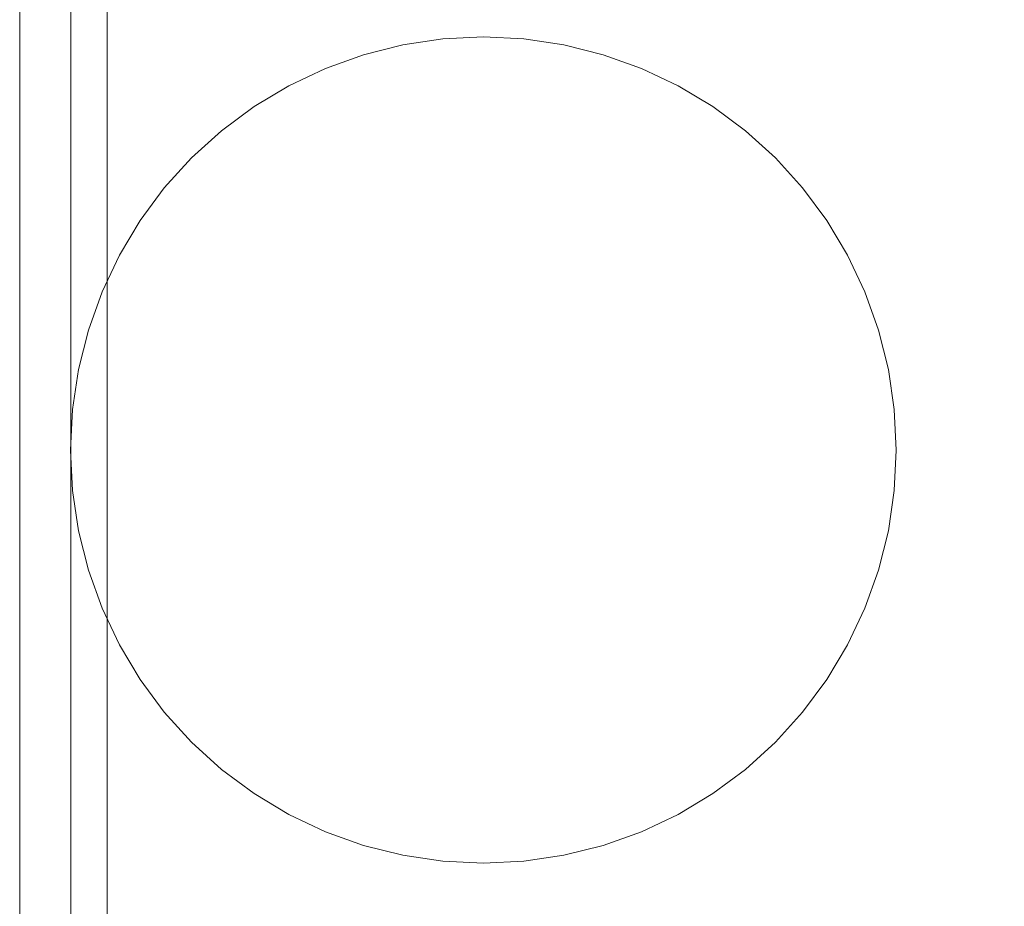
# Model space of a CAD drawing. Header units: millimetres. Extents: x -230 to 230, y -130 to 130.
# Tile 12 of 47: x -140 to -45, y -44 to 42. Entities that reach past the tile are written whole.
import ezdxf

# ---------------------------------------------------------------- set-up
doc = ezdxf.new("R2010")
doc.units = ezdxf.units.MM
doc.header["$LTSCALE"] = 25.4
doc.layers.add('Lighting-Moving Light', color=7, linetype='Continuous', lineweight=5, true_color=0x000000)

# ---------------------------------------------------------------- blocks, each defined once
blk = doc.blocks.new('Group-1')
at = {"layer": 'Lighting-Moving Light', "color": 7, "linetype": 'Continuous', "lineweight": 5, "transparency": 33554687}
for points, invisible_edges in [([(-773.662, 226.446, -25), (-773.662, 1.533, -25), (-761.075, -11.053, -25), (-761.075, 239.033, -25)], 14), ([(-503.576, 1.533, -25), (-503.576, 226.446, -25), (-761.075, 239.033, -25), (-761.075, -11.053, -25)], 14), ([(-770.152, 222.936, -116.924), (-519.672, 235.523, -116.924), (-519.672, -7.543, -116.924), (-757.565, -7.543, -116.924)], 11), ([(-773.662, 1.533, -25), (-773.662, 226.446, -25), (-778.619, 226.19, -29.957), (-778.619, 1.79, -29.957)], 10), ([(-778.619, 1.79, -108.457), (-778.619, 226.19, -108.457), (-770.152, 222.936, -116.924), (-770.152, 5.043, -116.924)], 10), ([(-778.619, 226.19, -108.457), (-778.619, 64.782, -85.881), (-778.619, 163.2, -85.881)], 11), ([(-778.619, 163.2, -55.995), (-778.619, 64.782, -55.995), (-778.619, 226.19, -29.957)], 11), ([(-778.619, 226.19, -108.457), (-778.619, 1.79, -108.457), (-778.619, 37.145, -85.881), (-778.619, 64.782, -85.881)], 10), ([(-778.619, 1.79, -29.957), (-778.619, 226.19, -29.957), (-778.619, 64.782, -55.995), (-778.619, 37.145, -55.995)], 10), ([(-770.152, 5.043, -116.924), (-770.152, 222.936, -116.924), (-757.565, -7.543, -116.924)], 10), ([(-778.619, 64.782, -85.881), (-778.619, 64.782, -55.995), (-778.619, 163.2, -55.995), (-778.619, 163.2, -85.881)], 10)]:
    blk.add_3dface(points, dxfattribs=dict(at, invisible_edges=invisible_edges))
at = {"layer": 'Lighting-Moving Light', "color": 0, "flags": 1}
for tag in ['Yoke', '3D_Symbol_Name', 'Weight', 'Weight', 'Wattage', 'Candlepower', 'Body', 'Model_Name', 'Beam_Angle', 'Field_Angle', 'Remarks', 'Beam_Angle_2', 'Field_Angle_2', 'Num_Channels', 'Frame_Size', 'Device_Type', 'FixtureID', 'Frame_Size', 'Base', 'Lens', 'Inst_Type', 'Lamp']:
    blk.add_attdef(tag, (-554.515, 111.223), '', height=0.18, dxfattribs=at)
blk = doc.blocks.new('Group-2-1')
at = {"layer": 'Lighting-Moving Light', "color": 7, "linetype": 'Continuous', "lineweight": 5, "transparency": 33554687}
for points, invisible_edges in [([(-737.605, 153.797, -457.369), (-752.54, 149.266, -457.369), (-761.969, 142.274, -457.369), (-737.605, 153.797, -457.369)], 15), ([(-705.4, 142.274, -457.369), (-737.605, 153.797, -457.369), (-761.969, 142.274, -457.369), (-705.4, 142.274, -457.369)], 15), ([(-737.605, 153.797, -460.544), (-752.54, 149.266, -460.544), (-761.969, 142.274, -460.544), (-737.605, 153.797, -460.544)], 15), ([(-705.4, 142.274, -460.544), (-737.605, 153.797, -460.544), (-761.969, 142.274, -460.544), (-705.4, 142.274, -460.544)], 15), ([(-737.605, 153.797, -457.369), (-745.296, 152.267, -457.369), (-752.54, 149.266, -457.369), (-737.605, 153.797, -457.369)], 15), ([(-737.605, 153.797, -460.544), (-745.296, 152.267, -460.544), (-752.54, 149.266, -460.544), (-737.605, 153.797, -460.544)], 15), ([(-737.605, 153.797, -457.369), (-741.488, 153.221, -457.369), (-745.296, 152.267, -457.369), (-737.605, 153.797, -457.369)], 12), ([(-737.605, 153.797, -460.544), (-741.488, 153.221, -460.544), (-745.296, 152.267, -460.544), (-737.605, 153.797, -460.544)], 12), ([(-729.764, 153.797, -457.369), (-733.684, 153.99, -457.369), (-737.605, 153.797, -457.369), (-729.764, 153.797, -457.369)], 12), ([(-729.764, 153.797, -460.544), (-733.684, 153.99, -460.544), (-737.605, 153.797, -460.544), (-729.764, 153.797, -460.544)], 12), ([(-722.073, 152.267, -457.369), (-729.764, 153.797, -457.369), (-737.605, 153.797, -457.369), (-722.073, 152.267, -457.369)], 15), ([(-705.4, 142.274, -457.369), (-722.073, 152.267, -457.369), (-737.605, 153.797, -457.369), (-705.4, 142.274, -457.369)], 15), ([(-722.073, 152.267, -460.544), (-729.764, 153.797, -460.544), (-737.605, 153.797, -460.544), (-722.073, 152.267, -460.544)], 15), ([(-705.4, 142.274, -460.544), (-722.073, 152.267, -460.544), (-737.605, 153.797, -460.544), (-705.4, 142.274, -460.544)], 15), ([(-722.073, 152.267, -457.369), (-725.881, 153.221, -457.369), (-729.764, 153.797, -457.369), (-722.073, 152.267, -457.369)], 12), ([(-722.073, 152.267, -460.544), (-725.881, 153.221, -460.544), (-729.764, 153.797, -460.544), (-722.073, 152.267, -460.544)], 12), ([(-745.296, 152.267, -457.369), (-748.992, 150.945, -457.369), (-752.54, 149.266, -457.369), (-745.296, 152.267, -457.369)], 12), ([(-745.296, 152.267, -460.544), (-748.992, 150.945, -460.544), (-752.54, 149.266, -460.544), (-745.296, 152.267, -460.544)], 12), ([(-714.829, 149.266, -457.369), (-718.377, 150.945, -457.369), (-722.073, 152.267, -457.369), (-714.829, 149.266, -457.369)], 12), ([(-705.4, 142.274, -457.369), (-714.829, 149.266, -457.369), (-722.073, 152.267, -457.369), (-705.4, 142.274, -457.369)], 15), ([(-714.829, 149.266, -460.544), (-718.377, 150.945, -460.544), (-722.073, 152.267, -460.544), (-714.829, 149.266, -460.544)], 12), ([(-705.4, 142.274, -460.544), (-714.829, 149.266, -460.544), (-722.073, 152.267, -460.544), (-705.4, 142.274, -460.544)], 15), ([(-752.54, 149.266, -457.369), (-755.907, 147.248, -457.369), (-761.969, 142.274, -457.369), (-752.54, 149.266, -457.369)], 14), ([(-752.54, 149.266, -460.544), (-755.907, 147.248, -460.544), (-761.969, 142.274, -460.544), (-752.54, 149.266, -460.544)], 14), ([(-705.4, 142.274, -457.369), (-711.462, 147.248, -457.369), (-714.829, 149.266, -457.369), (-705.4, 142.274, -457.369)], 13), ([(-705.4, 142.274, -460.544), (-711.462, 147.248, -460.544), (-714.829, 149.266, -460.544), (-705.4, 142.274, -460.544)], 13), ([(-755.907, 147.248, -457.369), (-759.06, 144.91, -457.369), (-761.969, 142.274, -457.369), (-755.907, 147.248, -457.369)], 12), ([(-755.907, 147.248, -460.544), (-759.06, 144.91, -460.544), (-761.969, 142.274, -460.544), (-755.907, 147.248, -460.544)], 12), ([(-705.4, 142.274, -457.369), (-708.309, 144.91, -457.369), (-711.462, 147.248, -457.369), (-705.4, 142.274, -457.369)], 12), ([(-705.4, 142.274, -460.544), (-708.309, 144.91, -460.544), (-711.462, 147.248, -460.544), (-705.4, 142.274, -460.544)], 12), ([(-761.969, 142.274, -457.369), (-770.64, 129.297, -457.369), (-771.962, 102.378, -457.369), (-761.969, 142.274, -457.369)], 15), ([(-761.969, 142.274, -457.369), (-771.962, 102.378, -457.369), (-729.764, 74.182, -457.369), (-761.969, 142.274, -457.369)], 15), ([(-761.969, 142.274, -460.544), (-770.64, 129.297, -460.544), (-771.962, 102.378, -460.544), (-761.969, 142.274, -460.544)], 15), ([(-761.969, 142.274, -460.544), (-771.962, 102.378, -460.544), (-729.764, 74.182, -460.544), (-761.969, 142.274, -460.544)], 15), ([(-761.969, 142.274, -457.369), (-766.943, 136.212, -457.369), (-770.64, 129.297, -457.369), (-761.969, 142.274, -457.369)], 15), ([(-761.969, 142.274, -460.544), (-766.943, 136.212, -460.544), (-770.64, 129.297, -460.544), (-761.969, 142.274, -460.544)], 15), ([(-761.969, 142.274, -457.369), (-764.605, 139.365, -457.369), (-766.943, 136.212, -457.369), (-761.969, 142.274, -457.369)], 12), ([(-761.969, 142.274, -460.544), (-764.605, 139.365, -460.544), (-766.943, 136.212, -460.544), (-761.969, 142.274, -460.544)], 12), ([(-729.764, 74.182, -457.369), (-705.4, 142.274, -457.369), (-761.969, 142.274, -457.369), (-729.764, 74.182, -457.369)], 15), ([(-729.764, 74.182, -460.544), (-705.4, 142.274, -460.544), (-761.969, 142.274, -460.544), (-729.764, 74.182, -460.544)], 15), ([(-729.764, 74.182, -457.369), (-695.407, 102.378, -457.369), (-705.4, 142.274, -457.369), (-729.764, 74.182, -457.369)], 15), ([(-729.764, 74.182, -460.544), (-695.407, 102.378, -460.544), (-705.4, 142.274, -460.544), (-729.764, 74.182, -460.544)], 15), ([(-700.426, 136.212, -457.369), (-702.764, 139.365, -457.369), (-705.4, 142.274, -457.369), (-700.426, 136.212, -457.369)], 12), ([(-696.729, 129.297, -457.369), (-700.426, 136.212, -457.369), (-705.4, 142.274, -457.369), (-696.729, 129.297, -457.369)], 15), ([(-695.407, 102.378, -457.369), (-696.729, 129.297, -457.369), (-705.4, 142.274, -457.369), (-695.407, 102.378, -457.369)], 15), ([(-700.426, 136.212, -460.544), (-702.764, 139.365, -460.544), (-705.4, 142.274, -460.544), (-700.426, 136.212, -460.544)], 12), ([(-696.729, 129.297, -460.544), (-700.426, 136.212, -460.544), (-705.4, 142.274, -460.544), (-696.729, 129.297, -460.544)], 15), ([(-695.407, 102.378, -460.544), (-696.729, 129.297, -460.544), (-705.4, 142.274, -460.544), (-695.407, 102.378, -460.544)], 15), ([(-766.943, 136.212, -457.369), (-768.961, 132.846, -457.369), (-770.64, 129.297, -457.369), (-766.943, 136.212, -457.369)], 12), ([(-766.943, 136.212, -460.544), (-768.961, 132.846, -460.544), (-770.64, 129.297, -460.544), (-766.943, 136.212, -460.544)], 12), ([(-696.729, 129.297, -457.369), (-698.408, 132.846, -457.369), (-700.426, 136.212, -457.369), (-696.729, 129.297, -457.369)], 12), ([(-696.729, 129.297, -460.544), (-698.408, 132.846, -460.544), (-700.426, 136.212, -460.544), (-696.729, 129.297, -460.544)], 12), ([(-770.64, 129.297, -457.369), (-771.962, 125.601, -457.369), (-773.492, 117.91, -457.369), (-770.64, 129.297, -457.369)], 14), ([(-770.64, 129.297, -457.369), (-773.492, 117.91, -457.369), (-771.962, 102.378, -457.369), (-770.64, 129.297, -457.369)], 15), ([(-770.64, 129.297, -460.544), (-771.962, 125.601, -460.544), (-773.492, 117.91, -460.544), (-770.64, 129.297, -460.544)], 14), ([(-770.64, 129.297, -460.544), (-773.492, 117.91, -460.544), (-771.962, 102.378, -460.544), (-770.64, 129.297, -460.544)], 15), ([(-693.877, 117.91, -457.369), (-695.407, 125.601, -457.369), (-696.729, 129.297, -457.369), (-693.877, 117.91, -457.369)], 13), ([(-695.407, 102.378, -457.369), (-693.877, 117.91, -457.369), (-696.729, 129.297, -457.369), (-695.407, 102.378, -457.369)], 15), ([(-693.877, 117.91, -460.544), (-695.407, 125.601, -460.544), (-696.729, 129.297, -460.544), (-693.877, 117.91, -460.544)], 13), ([(-695.407, 102.378, -460.544), (-693.877, 117.91, -460.544), (-696.729, 129.297, -460.544), (-695.407, 102.378, -460.544)], 15), ([(-771.962, 125.601, -457.369), (-772.916, 121.793, -457.369), (-773.492, 117.91, -457.369), (-771.962, 125.601, -457.369)], 12), ([(-771.962, 125.601, -460.544), (-772.916, 121.793, -460.544), (-773.492, 117.91, -460.544), (-771.962, 125.601, -460.544)], 12), ([(-693.877, 117.91, -457.369), (-694.453, 121.793, -457.369), (-695.407, 125.601, -457.369), (-693.877, 117.91, -457.369)], 12), ([(-693.877, 117.91, -460.544), (-694.453, 121.793, -460.544), (-695.407, 125.601, -460.544), (-693.877, 117.91, -460.544)], 12), ([(-773.492, 117.91, -457.369), (-773.684, 113.99, -457.369), (-773.492, 110.069, -457.369), (-773.492, 117.91, -457.369)], 12), ([(-773.492, 117.91, -460.544), (-773.684, 113.99, -460.544), (-773.492, 110.069, -460.544), (-773.492, 117.91, -460.544)], 12), ([(-773.492, 117.91, -457.369), (-773.492, 110.069, -457.369), (-771.962, 102.378, -457.369), (-773.492, 117.91, -457.369)], 15), ([(-773.492, 117.91, -460.544), (-773.492, 110.069, -460.544), (-771.962, 102.378, -460.544), (-773.492, 117.91, -460.544)], 15), ([(-695.407, 102.378, -457.369), (-693.877, 110.069, -457.369), (-693.877, 117.91, -457.369), (-695.407, 102.378, -457.369)], 15), ([(-695.407, 102.378, -460.544), (-693.877, 110.069, -460.544), (-693.877, 117.91, -460.544), (-695.407, 102.378, -460.544)], 15), ([(-693.877, 110.069, -457.369), (-693.684, 113.99, -457.369), (-693.877, 117.91, -457.369), (-693.877, 110.069, -457.369)], 12), ([(-693.877, 110.069, -460.544), (-693.684, 113.99, -460.544), (-693.877, 117.91, -460.544), (-693.877, 110.069, -460.544)], 12), ([(-773.492, 110.069, -457.369), (-772.916, 106.186, -457.369), (-771.962, 102.378, -457.369), (-773.492, 110.069, -457.369)], 12), ([(-773.492, 110.069, -460.544), (-772.916, 106.186, -460.544), (-771.962, 102.378, -460.544), (-773.492, 110.069, -460.544)], 12), ([(-695.407, 102.378, -457.369), (-694.453, 106.186, -457.369), (-693.877, 110.069, -457.369), (-695.407, 102.378, -457.369)], 12), ([(-695.407, 102.378, -460.544), (-694.453, 106.186, -460.544), (-693.877, 110.069, -460.544), (-695.407, 102.378, -460.544)], 12), ([(-771.962, 102.378, -457.369), (-770.64, 98.682, -457.369), (-768.961, 95.134, -457.369), (-771.962, 102.378, -457.369)], 12), ([(-771.962, 102.378, -457.369), (-768.961, 95.134, -457.369), (-761.969, 85.705, -457.369), (-771.962, 102.378, -457.369)], 15), ([(-771.962, 102.378, -457.369), (-761.969, 85.705, -457.369), (-729.764, 74.182, -457.369), (-771.962, 102.378, -457.369)], 15), ([(-771.962, 102.378, -460.544), (-770.64, 98.682, -460.544), (-768.961, 95.134, -460.544), (-771.962, 102.378, -460.544)], 12), ([(-771.962, 102.378, -460.544), (-768.961, 95.134, -460.544), (-761.969, 85.705, -460.544), (-771.962, 102.378, -460.544)], 15), ([(-771.962, 102.378, -460.544), (-761.969, 85.705, -460.544), (-729.764, 74.182, -460.544), (-771.962, 102.378, -460.544)], 15), ([(-729.764, 74.182, -457.369), (-705.4, 85.705, -457.369), (-695.407, 102.378, -457.369), (-729.764, 74.182, -457.369)], 15), ([(-729.764, 74.182, -460.544), (-705.4, 85.705, -460.544), (-695.407, 102.378, -460.544), (-729.764, 74.182, -460.544)], 15), ([(-705.4, 85.705, -457.369), (-698.408, 95.134, -457.369), (-695.407, 102.378, -457.369), (-705.4, 85.705, -457.369)], 15), ([(-705.4, 85.705, -460.544), (-698.408, 95.134, -460.544), (-695.407, 102.378, -460.544), (-705.4, 85.705, -460.544)], 15), ([(-698.408, 95.134, -457.369), (-696.729, 98.682, -457.369), (-695.407, 102.378, -457.369), (-698.408, 95.134, -457.369)], 12), ([(-698.408, 95.134, -460.544), (-696.729, 98.682, -460.544), (-695.407, 102.378, -460.544), (-698.408, 95.134, -460.544)], 12), ([(-768.961, 95.134, -457.369), (-766.943, 91.767, -457.369), (-761.969, 85.705, -457.369), (-768.961, 95.134, -457.369)], 14), ([(-768.961, 95.134, -460.544), (-766.943, 91.767, -460.544), (-761.969, 85.705, -460.544), (-768.961, 95.134, -460.544)], 14), ([(-705.4, 85.705, -457.369), (-700.426, 91.767, -457.369), (-698.408, 95.134, -457.369), (-705.4, 85.705, -457.369)], 13), ([(-705.4, 85.705, -460.544), (-700.426, 91.767, -460.544), (-698.408, 95.134, -460.544), (-705.4, 85.705, -460.544)], 13), ([(-766.943, 91.767, -457.369), (-764.605, 88.614, -457.369), (-761.969, 85.705, -457.369), (-766.943, 91.767, -457.369)], 12), ([(-766.943, 91.767, -460.544), (-764.605, 88.614, -460.544), (-761.969, 85.705, -460.544), (-766.943, 91.767, -460.544)], 12), ([(-705.4, 85.705, -457.369), (-702.764, 88.614, -457.369), (-700.426, 91.767, -457.369), (-705.4, 85.705, -457.369)], 12), ([(-705.4, 85.705, -460.544), (-702.764, 88.614, -460.544), (-700.426, 91.767, -460.544), (-705.4, 85.705, -460.544)], 12), ([(-761.969, 85.705, -457.369), (-759.06, 83.069, -457.369), (-755.907, 80.731, -457.369), (-761.969, 85.705, -457.369)], 12), ([(-761.969, 85.705, -457.369), (-755.907, 80.731, -457.369), (-752.54, 78.713, -457.369), (-761.969, 85.705, -457.369)], 13), ([(-761.969, 85.705, -457.369), (-752.54, 78.713, -457.369), (-745.296, 75.712, -457.369), (-761.969, 85.705, -457.369)], 15), ([(-761.969, 85.705, -457.369), (-745.296, 75.712, -457.369), (-729.764, 74.182, -457.369), (-761.969, 85.705, -457.369)], 15), ([(-761.969, 85.705, -460.544), (-759.06, 83.069, -460.544), (-755.907, 80.731, -460.544), (-761.969, 85.705, -460.544)], 12), ([(-761.969, 85.705, -460.544), (-755.907, 80.731, -460.544), (-752.54, 78.713, -460.544), (-761.969, 85.705, -460.544)], 13), ([(-761.969, 85.705, -460.544), (-752.54, 78.713, -460.544), (-745.296, 75.712, -460.544), (-761.969, 85.705, -460.544)], 15), ([(-761.969, 85.705, -460.544), (-745.296, 75.712, -460.544), (-729.764, 74.182, -460.544), (-761.969, 85.705, -460.544)], 15), ([(-729.764, 74.182, -457.369), (-714.829, 78.713, -457.369), (-705.4, 85.705, -457.369), (-729.764, 74.182, -457.369)], 15), ([(-729.764, 74.182, -460.544), (-714.829, 78.713, -460.544), (-705.4, 85.705, -460.544), (-729.764, 74.182, -460.544)], 15), ([(-714.829, 78.713, -457.369), (-711.462, 80.731, -457.369), (-705.4, 85.705, -457.369), (-714.829, 78.713, -457.369)], 14), ([(-714.829, 78.713, -460.544), (-711.462, 80.731, -460.544), (-705.4, 85.705, -460.544), (-714.829, 78.713, -460.544)], 14), ([(-711.462, 80.731, -457.369), (-708.309, 83.069, -457.369), (-705.4, 85.705, -457.369), (-711.462, 80.731, -457.369)], 12), ([(-711.462, 80.731, -460.544), (-708.309, 83.069, -460.544), (-705.4, 85.705, -460.544), (-711.462, 80.731, -460.544)], 12), ([(-752.54, 78.713, -457.369), (-748.992, 77.034, -457.369), (-745.296, 75.712, -457.369), (-752.54, 78.713, -457.369)], 12), ([(-752.54, 78.713, -460.544), (-748.992, 77.034, -460.544), (-745.296, 75.712, -460.544), (-752.54, 78.713, -460.544)], 12), ([(-729.764, 74.182, -457.369), (-722.073, 75.712, -457.369), (-714.829, 78.713, -457.369), (-729.764, 74.182, -457.369)], 15), ([(-729.764, 74.182, -460.544), (-722.073, 75.712, -460.544), (-714.829, 78.713, -460.544), (-729.764, 74.182, -460.544)], 15), ([(-722.073, 75.712, -457.369), (-718.377, 77.034, -457.369), (-714.829, 78.713, -457.369), (-722.073, 75.712, -457.369)], 12), ([(-722.073, 75.712, -460.544), (-718.377, 77.034, -460.544), (-714.829, 78.713, -460.544), (-722.073, 75.712, -460.544)], 12), ([(-745.296, 75.712, -457.369), (-741.488, 74.758, -457.369), (-737.605, 74.182, -457.369), (-745.296, 75.712, -457.369)], 12), ([(-745.296, 75.712, -457.369), (-737.605, 74.182, -457.369), (-729.764, 74.182, -457.369), (-745.296, 75.712, -457.369)], 15), ([(-745.296, 75.712, -460.544), (-741.488, 74.758, -460.544), (-737.605, 74.182, -460.544), (-745.296, 75.712, -460.544)], 12), ([(-745.296, 75.712, -460.544), (-737.605, 74.182, -460.544), (-729.764, 74.182, -460.544), (-745.296, 75.712, -460.544)], 15), ([(-729.764, 74.182, -457.369), (-725.881, 74.758, -457.369), (-722.073, 75.712, -457.369), (-729.764, 74.182, -457.369)], 12), ([(-729.764, 74.182, -460.544), (-725.881, 74.758, -460.544), (-722.073, 75.712, -460.544), (-729.764, 74.182, -460.544)], 12), ([(-737.605, 74.182, -457.369), (-733.684, 73.99, -457.369), (-729.764, 74.182, -457.369), (-737.605, 74.182, -457.369)], 12), ([(-737.605, 74.182, -460.544), (-733.684, 73.99, -460.544), (-729.764, 74.182, -460.544), (-737.605, 74.182, -460.544)], 12)]:
    blk.add_3dface(points, dxfattribs=dict(at, invisible_edges=invisible_edges))
for points in [[(-741.488, 153.221, -460.544), (-741.488, 153.221, -457.369), (-737.605, 153.797, -457.369), (-737.605, 153.797, -460.544)], [(-737.605, 153.797, -460.544), (-737.605, 153.797, -457.369), (-733.684, 153.99, -457.369), (-733.684, 153.99, -460.544)], [(-733.684, 153.99, -460.544), (-733.684, 153.99, -457.369), (-729.764, 153.797, -457.369), (-729.764, 153.797, -460.544)], [(-729.764, 153.797, -460.544), (-729.764, 153.797, -457.369), (-725.881, 153.221, -457.369), (-725.881, 153.221, -460.544)], [(-745.296, 152.267, -460.544), (-745.296, 152.267, -457.369), (-741.488, 153.221, -457.369), (-741.488, 153.221, -460.544)], [(-725.881, 153.221, -460.544), (-725.881, 153.221, -457.369), (-722.073, 152.267, -457.369), (-722.073, 152.267, -460.544)], [(-748.992, 150.945, -460.544), (-748.992, 150.945, -457.369), (-745.296, 152.267, -457.369), (-745.296, 152.267, -460.544)], [(-722.073, 152.267, -460.544), (-722.073, 152.267, -457.369), (-718.377, 150.945, -457.369), (-718.377, 150.945, -460.544)], [(-752.54, 149.266, -460.544), (-752.54, 149.266, -457.369), (-748.992, 150.945, -457.369), (-748.992, 150.945, -460.544)], [(-718.377, 150.945, -460.544), (-718.377, 150.945, -457.369), (-714.829, 149.266, -457.369), (-714.829, 149.266, -460.544)], [(-755.907, 147.248, -460.544), (-755.907, 147.248, -457.369), (-752.54, 149.266, -457.369), (-752.54, 149.266, -460.544)], [(-714.829, 149.266, -460.544), (-714.829, 149.266, -457.369), (-711.462, 147.248, -457.369), (-711.462, 147.248, -460.544)], [(-759.06, 144.91, -460.544), (-759.06, 144.91, -457.369), (-755.907, 147.248, -457.369), (-755.907, 147.248, -460.544)], [(-711.462, 147.248, -460.544), (-711.462, 147.248, -457.369), (-708.309, 144.91, -457.369), (-708.309, 144.91, -460.544)], [(-761.969, 142.274, -460.544), (-761.969, 142.274, -457.369), (-759.06, 144.91, -457.369), (-759.06, 144.91, -460.544)], [(-708.309, 144.91, -460.544), (-708.309, 144.91, -457.369), (-705.4, 142.274, -457.369), (-705.4, 142.274, -460.544)], [(-764.605, 139.365, -460.544), (-764.605, 139.365, -457.369), (-761.969, 142.274, -457.369), (-761.969, 142.274, -460.544)], [(-705.4, 142.274, -460.544), (-705.4, 142.274, -457.369), (-702.764, 139.365, -457.369), (-702.764, 139.365, -460.544)], [(-766.943, 136.212, -460.544), (-766.943, 136.212, -457.369), (-764.605, 139.365, -457.369), (-764.605, 139.365, -460.544)], [(-702.764, 139.365, -460.544), (-702.764, 139.365, -457.369), (-700.426, 136.212, -457.369), (-700.426, 136.212, -460.544)], [(-768.961, 132.846, -460.544), (-768.961, 132.846, -457.369), (-766.943, 136.212, -457.369), (-766.943, 136.212, -460.544)], [(-700.426, 136.212, -460.544), (-700.426, 136.212, -457.369), (-698.408, 132.846, -457.369), (-698.408, 132.846, -460.544)], [(-770.64, 129.297, -460.544), (-770.64, 129.297, -457.369), (-768.961, 132.846, -457.369), (-768.961, 132.846, -460.544)], [(-698.408, 132.846, -460.544), (-698.408, 132.846, -457.369), (-696.729, 129.297, -457.369), (-696.729, 129.297, -460.544)], [(-771.962, 125.601, -460.544), (-771.962, 125.601, -457.369), (-770.64, 129.297, -457.369), (-770.64, 129.297, -460.544)], [(-696.729, 129.297, -460.544), (-696.729, 129.297, -457.369), (-695.407, 125.601, -457.369), (-695.407, 125.601, -460.544)], [(-772.916, 121.793, -460.544), (-772.916, 121.793, -457.369), (-771.962, 125.601, -457.369), (-771.962, 125.601, -460.544)], [(-695.407, 125.601, -460.544), (-695.407, 125.601, -457.369), (-694.453, 121.793, -457.369), (-694.453, 121.793, -460.544)], [(-773.492, 117.91, -460.544), (-773.492, 117.91, -457.369), (-772.916, 121.793, -457.369), (-772.916, 121.793, -460.544)], [(-694.453, 121.793, -460.544), (-694.453, 121.793, -457.369), (-693.877, 117.91, -457.369), (-693.877, 117.91, -460.544)], [(-773.684, 113.99, -460.544), (-773.684, 113.99, -457.369), (-773.492, 117.91, -457.369), (-773.492, 117.91, -460.544)], [(-693.877, 117.91, -460.544), (-693.877, 117.91, -457.369), (-693.684, 113.99, -457.369), (-693.684, 113.99, -460.544)], [(-773.492, 110.069, -460.544), (-773.492, 110.069, -457.369), (-773.684, 113.99, -457.369), (-773.684, 113.99, -460.544)], [(-693.684, 113.99, -460.544), (-693.684, 113.99, -457.369), (-693.877, 110.069, -457.369), (-693.877, 110.069, -460.544)], [(-772.916, 106.186, -460.544), (-772.916, 106.186, -457.369), (-773.492, 110.069, -457.369), (-773.492, 110.069, -460.544)], [(-693.877, 110.069, -460.544), (-693.877, 110.069, -457.369), (-694.453, 106.186, -457.369), (-694.453, 106.186, -460.544)], [(-771.962, 102.378, -460.544), (-771.962, 102.378, -457.369), (-772.916, 106.186, -457.369), (-772.916, 106.186, -460.544)], [(-694.453, 106.186, -460.544), (-694.453, 106.186, -457.369), (-695.407, 102.378, -457.369), (-695.407, 102.378, -460.544)], [(-770.64, 98.682, -460.544), (-770.64, 98.682, -457.369), (-771.962, 102.378, -457.369), (-771.962, 102.378, -460.544)], [(-695.407, 102.378, -460.544), (-695.407, 102.378, -457.369), (-696.729, 98.682, -457.369), (-696.729, 98.682, -460.544)], [(-768.961, 95.134, -460.544), (-768.961, 95.134, -457.369), (-770.64, 98.682, -457.369), (-770.64, 98.682, -460.544)], [(-696.729, 98.682, -460.544), (-696.729, 98.682, -457.369), (-698.408, 95.134, -457.369), (-698.408, 95.134, -460.544)], [(-766.943, 91.767, -460.544), (-766.943, 91.767, -457.369), (-768.961, 95.134, -457.369), (-768.961, 95.134, -460.544)], [(-698.408, 95.134, -460.544), (-698.408, 95.134, -457.369), (-700.426, 91.767, -457.369), (-700.426, 91.767, -460.544)], [(-764.605, 88.614, -460.544), (-764.605, 88.614, -457.369), (-766.943, 91.767, -457.369), (-766.943, 91.767, -460.544)], [(-700.426, 91.767, -460.544), (-700.426, 91.767, -457.369), (-702.764, 88.614, -457.369), (-702.764, 88.614, -460.544)], [(-761.969, 85.705, -460.544), (-761.969, 85.705, -457.369), (-764.605, 88.614, -457.369), (-764.605, 88.614, -460.544)], [(-702.764, 88.614, -460.544), (-702.764, 88.614, -457.369), (-705.4, 85.705, -457.369), (-705.4, 85.705, -460.544)], [(-759.06, 83.069, -460.544), (-759.06, 83.069, -457.369), (-761.969, 85.705, -457.369), (-761.969, 85.705, -460.544)], [(-705.4, 85.705, -460.544), (-705.4, 85.705, -457.369), (-708.309, 83.069, -457.369), (-708.309, 83.069, -460.544)], [(-755.907, 80.731, -460.544), (-755.907, 80.731, -457.369), (-759.06, 83.069, -457.369), (-759.06, 83.069, -460.544)], [(-708.309, 83.069, -460.544), (-708.309, 83.069, -457.369), (-711.462, 80.731, -457.369), (-711.462, 80.731, -460.544)], [(-752.54, 78.713, -460.544), (-752.54, 78.713, -457.369), (-755.907, 80.731, -457.369), (-755.907, 80.731, -460.544)], [(-711.462, 80.731, -460.544), (-711.462, 80.731, -457.369), (-714.829, 78.713, -457.369), (-714.829, 78.713, -460.544)], [(-748.992, 77.034, -460.544), (-748.992, 77.034, -457.369), (-752.54, 78.713, -457.369), (-752.54, 78.713, -460.544)], [(-714.829, 78.713, -460.544), (-714.829, 78.713, -457.369), (-718.377, 77.034, -457.369), (-718.377, 77.034, -460.544)], [(-745.296, 75.712, -460.544), (-745.296, 75.712, -457.369), (-748.992, 77.034, -457.369), (-748.992, 77.034, -460.544)], [(-718.377, 77.034, -460.544), (-718.377, 77.034, -457.369), (-722.073, 75.712, -457.369), (-722.073, 75.712, -460.544)], [(-741.488, 74.758, -460.544), (-741.488, 74.758, -457.369), (-745.296, 75.712, -457.369), (-745.296, 75.712, -460.544)], [(-722.073, 75.712, -460.544), (-722.073, 75.712, -457.369), (-725.881, 74.758, -457.369), (-725.881, 74.758, -460.544)], [(-737.605, 74.182, -460.544), (-737.605, 74.182, -457.369), (-741.488, 74.758, -457.369), (-741.488, 74.758, -460.544)], [(-725.881, 74.758, -460.544), (-725.881, 74.758, -457.369), (-729.764, 74.182, -457.369), (-729.764, 74.182, -460.544)], [(-733.684, 73.99, -460.544), (-733.684, 73.99, -457.369), (-737.605, 74.182, -457.369), (-737.605, 74.182, -460.544)], [(-729.764, 74.182, -460.544), (-729.764, 74.182, -457.369), (-733.684, 73.99, -457.369), (-733.684, 73.99, -460.544)]]:
    blk.add_3dface(points, dxfattribs=at)
at = {"layer": 'Lighting-Moving Light', "color": 0, "flags": 1}
for tag in ['Yoke', 'Weight', 'Weight', 'Wattage', '3D_Symbol_Name', 'Candlepower', 'Body', 'Model_Name', 'Beam_Angle', 'Field_Angle', 'Remarks', 'Beam_Angle_2', 'Field_Angle_2', 'Num_Channels', 'Frame_Size', 'Device_Type', 'FixtureID', 'Frame_Size', 'Base', 'Lens', 'Inst_Type', 'Lamp']:
    blk.add_attdef(tag, (-616.38, -179.304), '', height=0.18, dxfattribs=at)

msp = doc.modelspace()

# ---------------------------------------------------------------- block references
at = {"layer": 'Lighting-Moving Light', "color": 7, "transparency": 33554687}
for name in ['Group-1', 'Group-2-1']:
    msp.add_blockref(name, (638.619, -113.99), dxfattribs=at)

doc.saveas('drawing.dxf')
